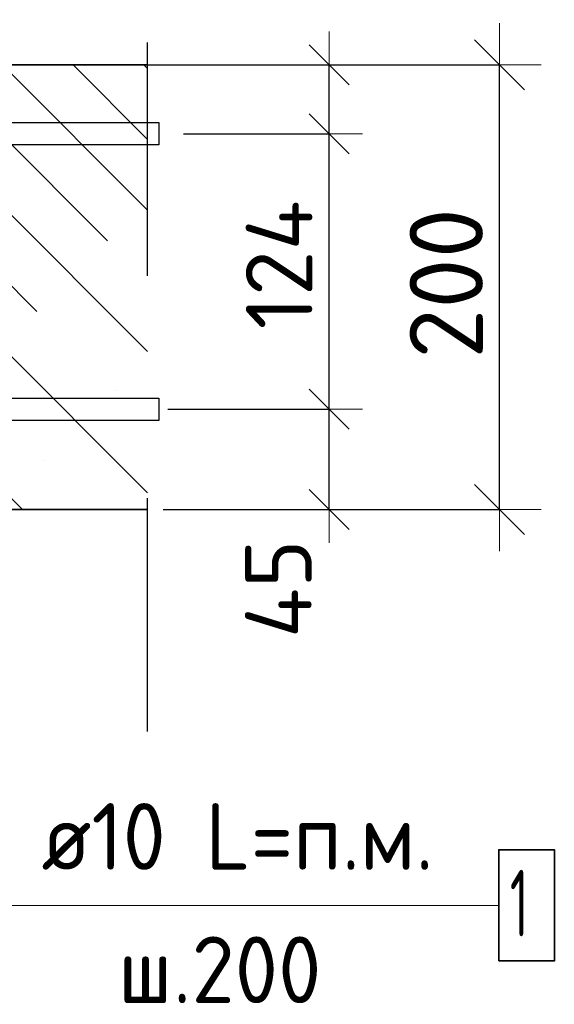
# Model space of a CAD drawing. Header units: metres. Extents: x -38 to 90, y -15 to 21.
# Tile 89 of 127: x 72.57 to 72.811, y 2.969 to 3.412. Entities that reach past the tile are written whole.
import ezdxf

# ---------------------------------------------------------------- set-up
doc = ezdxf.new("R2010")
doc.units = ezdxf.units.M
doc.header["$PDMODE"] = 65
doc.linetypes.add('______4', pattern=[0.135, 0.105, -0.03])
for name, color, linetype, lineweight in [('XR$4$Арм. стержнями верхней зоны', 180, 'Continuous', 35), ('XR$4$Арм. стержнями нижней зоны', 180, 'Continuous', 35), ('XR$4$Арм.стержн. Арматура края', 96, 'Continuous', 35), ('XR$4$Размерная линия (1)', 7, 'Continuous', 13), ('XR$4$Размерная линия_ общее', 7, 'Continuous', 13)]:
    doc.layers.add(name, color=color, linetype=linetype, lineweight=lineweight)
doc.styles.add('ISOCPEUR', font='txt')
doc.dimstyles.new('DIMSTYLE_12', dxfattribs={"dimtxt": 0.03, "dimasz": 0.03, "dimexe": 0, "dimexo": 0, "dimgap": 0.015, "dimtad": 2, "dimdec": 0, "dimlfac": 1000, "dimrnd": 1, "dimzin": 12, "dimdsep": 46, "dimtxsty": 'ISOCPEUR', "dimblk1": 'ALL_ML_STRICH', "dimblk2": 'ALL_ML_STRICH', "dimsah": 1, "dimcen": 0, "dimclrd": 7, "dimclre": 256, "dimclrt": 7, "dimadec": 0, "dimazin": 0, "dimtfac": 1, "dimtdec": 0, "dimtix": 1, "dimtmove": 2, "dimatfit": 3, "dimfxl": 0, "dimtzin": 0, "dimlwd": 0, "dimlwe": -3, "dimarcsym": 0})
doc.dimstyles.new('DIMSTYLE_14', dxfattribs={"dimtxt": 0.03, "dimasz": 0.03, "dimexe": 0, "dimexo": 0, "dimgap": 0.015, "dimtad": 2, "dimdec": 0, "dimlfac": 1000, "dimrnd": 1, "dimzin": 12, "dimdsep": 46, "dimtxsty": 'ISOCPEUR', "dimblk1": 'ALL_ML_STRICH', "dimblk2": 'ALL_ML_STRICH', "dimsah": 1, "dimcen": 0, "dimclrd": 7, "dimclre": 256, "dimclrt": 7, "dimadec": 0, "dimazin": 0, "dimtfac": 1, "dimtdec": 0, "dimtix": 1, "dimtmove": 2, "dimatfit": 3, "dimfxl": 0, "dimtvp": 1.2, "dimtzin": 0, "dimlwd": 0, "dimlwe": -3, "dimarcsym": 0})
doc.dimstyles.new('DIMSTYLE_8', dxfattribs={"dimtxt": 0.033, "dimasz": 0.0375, "dimexe": 0, "dimexo": 0, "dimgap": 0.0165, "dimtad": 2, "dimdec": 0, "dimlfac": 1000, "dimrnd": 1, "dimzin": 12, "dimdsep": 46, "dimtxsty": 'ISOCPEUR', "dimblk1": 'ALL_ML_STRICH', "dimblk2": 'ALL_ML_STRICH', "dimsah": 1, "dimcen": 0, "dimclrd": 7, "dimclre": 256, "dimclrt": 7, "dimadec": 0, "dimazin": 0, "dimtfac": 1, "dimtdec": 0, "dimtix": 1, "dimtmove": 2, "dimatfit": 3, "dimfxl": 0, "dimtzin": 0, "dimlwd": 0, "dimlwe": -3, "dimarcsym": 0})

# ---------------------------------------------------------------- blocks, each defined once
blk = doc.blocks.new('ALL_ML_STRICH')
at = {"color": 0, "linetype": 'ByBlock', "lineweight": -2}
for p, q in [((0, -0.5), (0, 0.5)), ((-0.3, -0.3), (0.3, 0.3)), ((-1, 0), (0.5, 0))]:
    blk.add_line(p, q, dxfattribs=at)
blk = doc.blocks.new('*D90')
at = {"layer": 'DEFPOINTS', "color": 7, "linetype": 'Continuous', "lineweight": 13, "transparency": 33554687}
for p in [(72.61428, 3.39197), (72.61428, 3.19197), (72.78583, 3.19197)]:
    blk.add_point(p, dxfattribs=at)
at = {"layer": 'XR$4$Размерная линия_ общее', "color": 253, "linetype": 'Continuous', "lineweight": -2, "true_color": 0xa0a0a0, "transparency": 33554687}
for p, q in [((72.63428, 3.39197), (72.78583, 3.39197)), ((72.63428, 3.19197), (72.78583, 3.19197))]:
    blk.add_line(p, q, dxfattribs=at)
at = {"layer": 'XR$4$Размерная линия_ общее', "color": 7, "linetype": 'Continuous', "lineweight": -2, "transparency": 33554687}
blk.add_line((72.78583, 3.19197), (72.78583, 3.39197), dxfattribs=at)
at = {"layer": 'XR$4$Размерная линия_ общее', "color": 7, "linetype": 'Continuous', "lineweight": 13, "transparency": 33554687, "xscale": 0.0375, "yscale": 0.0375, "zscale": 0.0375}
for p, rotation in [((72.78583, 3.39197), 90), ((72.78583, 3.19197), 270)]:
    blk.add_blockref('ALL_ML_STRICH', p, dxfattribs=dict(at, rotation=rotation))
at = {"layer": 'XR$4$Размерная линия_ общее', "color": 7, "linetype": 'Continuous', "lineweight": 13, "transparency": 33554687, "insert": (72.76183, 3.29362), "char_height": 0.033, "width": 0.099, "attachment_point": 5, "rotation": 90, "style": 'ISOCPEUR'}
blk.add_mtext('\\A1;{200}', dxfattribs=at)
blk = doc.blocks.new('*D187')
at = {"layer": 'DEFPOINTS', "color": 7, "linetype": 'Continuous', "lineweight": 13, "transparency": 33554687}
for p in [(72.61642, 3.23697), (72.62927, 3.19197), (72.70909, 3.19197)]:
    blk.add_point(p, dxfattribs=at)
at = {"layer": 'XR$4$Размерная линия (1)', "color": 9, "linetype": 'Continuous', "lineweight": -2, "true_color": 0xc7c7c7, "transparency": 33554687}
for p, q in [((72.63642, 3.23697), (72.70909, 3.23697)), ((72.64927, 3.19197), (72.70909, 3.19197))]:
    blk.add_line(p, q, dxfattribs=at)
at = {"layer": 'XR$4$Размерная линия (1)', "color": 7, "linetype": 'Continuous', "lineweight": -2, "transparency": 33554687}
blk.add_line((72.70909, 3.19197), (72.70909, 3.23697), dxfattribs=at)
at = {"layer": 'XR$4$Размерная линия (1)', "color": 7, "linetype": 'Continuous', "lineweight": 13, "transparency": 33554687, "xscale": 0.03, "yscale": 0.03, "zscale": 0.03}
for p, rotation in [((72.70909, 3.23697), 90), ((72.70909, 3.19197), 270)]:
    blk.add_blockref('ALL_ML_STRICH', p, dxfattribs=dict(at, rotation=rotation))
at = {"layer": 'XR$4$Размерная линия (1)', "color": 7, "linetype": 'Continuous', "lineweight": 13, "transparency": 33554687, "insert": (72.68623, 3.15623), "char_height": 0.03, "width": 0.06, "attachment_point": 5, "rotation": 90, "style": 'ISOCPEUR'}
blk.add_mtext('\\A1;{45}', dxfattribs=at)
blk = doc.blocks.new('*D188')
at = {"layer": 'DEFPOINTS', "color": 7, "linetype": 'Continuous', "lineweight": 13, "transparency": 33554687}
for p in [(72.62345, 3.36097), (72.61642, 3.23697), (72.70909, 3.23697)]:
    blk.add_point(p, dxfattribs=at)
at = {"layer": 'XR$4$Размерная линия (1)', "color": 9, "linetype": 'Continuous', "lineweight": -2, "true_color": 0xc7c7c7, "transparency": 33554687}
for p, q in [((72.64345, 3.36097), (72.70909, 3.36097)), ((72.63642, 3.23697), (72.70909, 3.23697))]:
    blk.add_line(p, q, dxfattribs=at)
at = {"layer": 'XR$4$Размерная линия (1)', "color": 7, "linetype": 'Continuous', "lineweight": -2, "transparency": 33554687}
blk.add_line((72.70909, 3.23697), (72.70909, 3.36097), dxfattribs=at)
at = {"layer": 'XR$4$Размерная линия (1)', "color": 7, "linetype": 'Continuous', "lineweight": 13, "transparency": 33554687, "xscale": 0.03, "yscale": 0.03, "zscale": 0.03}
for p, rotation in [((72.70909, 3.36097), 90), ((72.70909, 3.23697), 270)]:
    blk.add_blockref('ALL_ML_STRICH', p, dxfattribs=dict(at, rotation=rotation))
at = {"layer": 'XR$4$Размерная линия (1)', "color": 7, "linetype": 'Continuous', "lineweight": 13, "transparency": 33554687, "insert": (72.68659, 3.30197), "char_height": 0.03, "width": 0.09, "attachment_point": 5, "rotation": 90, "style": 'ISOCPEUR'}
blk.add_mtext('\\A1;{124}', dxfattribs=at)
blk = doc.blocks.new('*D189')
at = {"layer": 'DEFPOINTS', "color": 7, "linetype": 'Continuous', "lineweight": 13, "transparency": 33554687}
for p in [(72.60558, 3.39197), (72.62345, 3.36097), (72.70909, 3.36097)]:
    blk.add_point(p, dxfattribs=at)
at = {"layer": 'XR$4$Размерная линия (1)', "color": 9, "linetype": 'Continuous', "lineweight": -2, "true_color": 0xc7c7c7, "transparency": 33554687}
for p, q in [((72.62558, 3.39197), (72.70909, 3.39197)), ((72.64345, 3.36097), (72.70909, 3.36097))]:
    blk.add_line(p, q, dxfattribs=at)
at = {"layer": 'XR$4$Размерная линия (1)', "color": 7, "linetype": 'Continuous', "lineweight": -2, "transparency": 33554687}
blk.add_line((72.70909, 3.36097), (72.70909, 3.39197), dxfattribs=at)
at = {"layer": 'XR$4$Размерная линия (1)', "color": 7, "linetype": 'Continuous', "lineweight": 13, "transparency": 33554687, "xscale": 0.03, "yscale": 0.03, "zscale": 0.03}
for p, rotation in [((72.70909, 3.39197), 90), ((72.70909, 3.36097), 270)]:
    blk.add_blockref('ALL_ML_STRICH', p, dxfattribs=dict(at, rotation=rotation))
at = {"layer": 'XR$4$Размерная линия (1)', "color": 7, "linetype": 'Continuous', "lineweight": 13, "transparency": 33554687, "insert": (72.68635, 3.43926), "char_height": 0.03, "width": 0.06, "attachment_point": 5, "rotation": 90, "style": 'ISOCPEUR'}
blk.add_mtext('\\A1;{31}', dxfattribs=at)

msp = doc.modelspace()

# ---------------------------------------------------------------- hatches: boundary and pattern name
at = {"linetype": 'Continuous', "lineweight": 13, "transparency": 33554687}
h = msp.add_hatch(dxfattribs=at)
h.set_pattern_fill('__________540', scale=0.015, style=0, pattern_type=2)
h.set_pattern_definition([(135, (0, 0), (-0.031819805, -0.031819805), [0.4, -0.05, 0, -0.05]), (135, (-0.01591, -0.01591), (-0.031819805, -0.031819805), [0.8, -0.1, 0.1, -0.1])])
h.paths.add_polyline_path([(72.20014, 3.39197), (72.20014, 3.19197), (72.62732, 3.19197), (72.62732, 3.39197)], flags=0)

# ---------------------------------------------------------------- linework, layer by layer
at = {"color": 7, "linetype": '______4', "lineweight": 25, "transparency": 33554687}
msp.add_line((72.62732, 3.09197), (72.62732, 3.49197), dxfattribs=at)
at = {"color": 7, "linetype": 'Continuous', "lineweight": 35, "transparency": 33554687}
for p, q in [((72.62732, 3.39197), (72.20014, 3.39197)), ((72.45014, 3.19197), (72.62732, 3.19197))]:
    msp.add_line(p, q, dxfattribs=at)
at = {"layer": 'XR$4$Арм. стержнями верхней зоны', "color": 4, "linetype": 'Continuous', "lineweight": 25, "transparency": 33554687}
msp.add_lwpolyline([(72.22514, 3.36597), (72.63232, 3.36597), (72.63232, 3.35597), (72.22514, 3.35597), (72.22514, 3.36597)], dxfattribs=at)
msp.add_lwpolyline([(72.22514, 3.36597), (72.63232, 3.36597), (72.63232, 3.35597), (72.22514, 3.35597), (72.22514, 3.36597)], dxfattribs=at)
at = {"layer": 'XR$4$Арм. стержнями нижней зоны', "color": 7, "linetype": 'Continuous', "lineweight": 13, "transparency": 33554687}
msp.add_line((72.55952, 3.01381), (72.78552, 3.01381), dxfattribs=at)
at = {"layer": 'XR$4$Арм. стержнями нижней зоны', "color": 4, "linetype": 'Continuous', "lineweight": 25, "transparency": 33554687}
msp.add_lwpolyline([(72.22514, 3.24197), (72.63232, 3.24197), (72.63232, 3.23197), (72.22514, 3.23197), (72.22514, 3.24197)], dxfattribs=at)
msp.add_lwpolyline([(72.22514, 3.24197), (72.63232, 3.24197), (72.63232, 3.23197), (72.22514, 3.23197), (72.22514, 3.24197)], dxfattribs=at)
at = {"layer": 'XR$4$Арм. стержнями нижней зоны', "color": 7, "linetype": 'Continuous', "lineweight": 35, "transparency": 33554687}
msp.add_lwpolyline([(72.78552, 2.98881), (72.81052, 2.98881), (72.81052, 3.03881), (72.78552, 3.03881), (72.78552, 2.98881)], dxfattribs=at)
at = {"layer": 'XR$4$Арм.стержн. Арматура края', "color": 4, "linetype": 'Continuous', "lineweight": 25, "transparency": 33554687}
for points in [[(72.2537, 3.36597), (72.63232, 3.36597), (72.63232, 3.35597), (72.2544, 3.35597)], [(72.2544, 3.24197), (72.63232, 3.24197), (72.63232, 3.23197)], [(72.63232, 3.23197), (72.2537, 3.23197)]]:
    msp.add_lwpolyline(points, dxfattribs=at)

# ---------------------------------------------------------------- texts
at = {"layer": 'XR$4$Арм. стержнями нижней зоны', "color": 7, "linetype": 'Continuous', "lineweight": 25, "transparency": 33554687, "char_height": 0.03, "attachment_point": 7, "style": 'ISOCPEUR'}
for s, insert, width in [('\\W0.94;ø10 L=п.м.', (72.57952, 3.02981), 0.1999832), ('\\W0.56;1', (72.79052, 2.99981), 0.0233333), ('\\W0.95;ш.200 ', (72.61402, 2.96981), 0.1311995)]:
    msp.add_mtext(s, dxfattribs=dict(at, insert=insert, width=width))

# ---------------------------------------------------------------- dimensions: what is measured, and where the dimension line sits
at = {"layer": 'XR$4$Размерная линия (1)', "color": 7, "linetype": 'Continuous', "lineweight": 13, "transparency": 33554687}
for base, p1, p2, dimstyle, picture, middle in [((72.70909, 3.39197), (72.64345, 3.36097), (72.62558, 3.39197), 'DIMSTYLE_14', '*D189', (72.68635, 3.43926)), ((72.70909, 3.36097), (72.63642, 3.23697), (72.64345, 3.36097), 'DIMSTYLE_12', '*D188', (72.68659, 3.30197)), ((72.70909, 3.23697), (72.64927, 3.19197), (72.63642, 3.23697), 'DIMSTYLE_14', '*D187', (72.68623, 3.15623))]:
    dim = msp.add_linear_dim(base=base, p1=p1, p2=p2, angle=90, dimstyle=dimstyle, override={"dimpost": '<>', "dimclrd": 7, "dimclre": 9, "dimclrt": 7, "dimlwd": 0, "dimlwe": 65533}, dxfattribs=at)
    dim.commit()
    dim.dimension.update_dxf_attribs({"geometry": picture, "text_midpoint": middle, "dimtype": 160})
at = {"layer": 'XR$4$Размерная линия_ общее', "color": 7, "linetype": 'Continuous', "lineweight": 13, "transparency": 33554687}
dim = msp.add_linear_dim(base=(72.78583, 3.39197), p1=(72.63428, 3.19197), p2=(72.63428, 3.39197), angle=90, dimstyle='DIMSTYLE_8', override={"dimpost": '<>', "dimclrd": 7, "dimclre": 253, "dimclrt": 7, "dimlwd": 0, "dimlwe": 65533}, dxfattribs=at)
dim.commit()
dim.dimension.update_dxf_attribs({"geometry": '*D90', "text_midpoint": (72.76183, 3.29362), "dimtype": 160})

doc.saveas('drawing.dxf')
